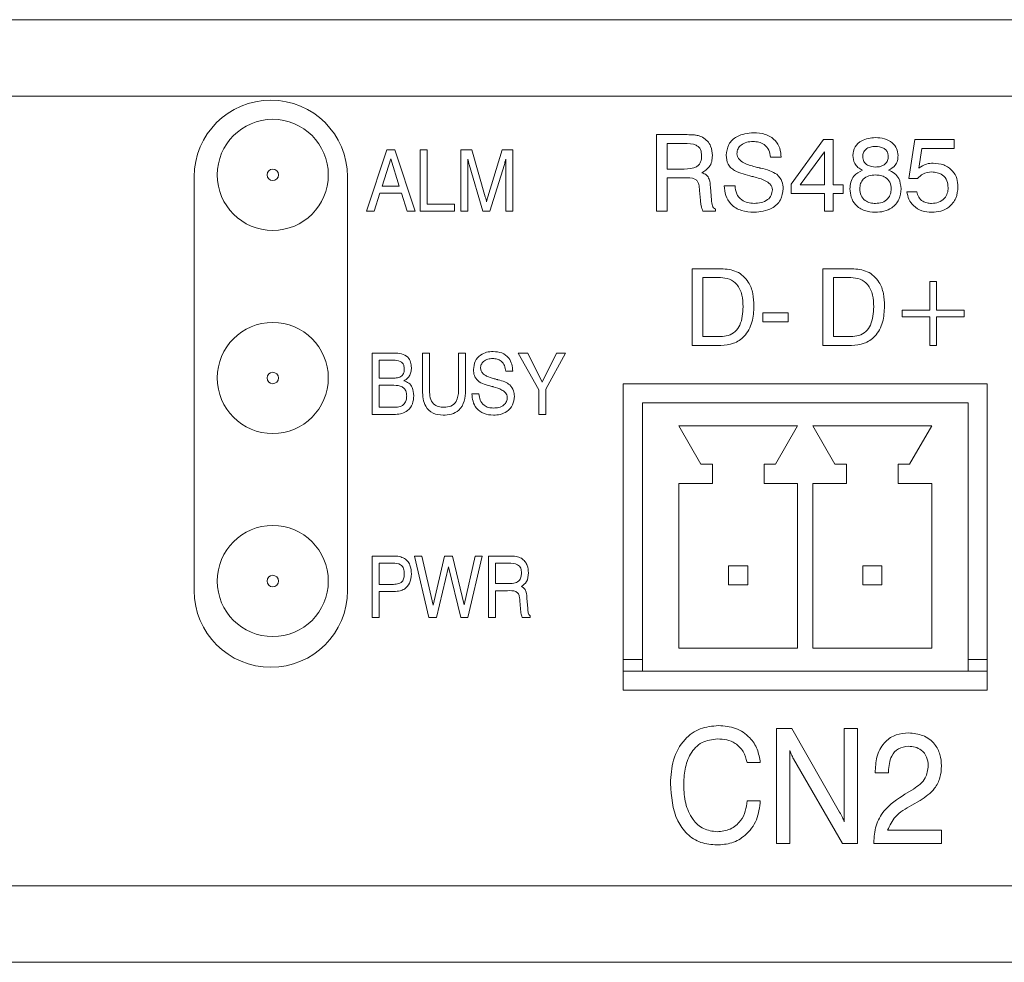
# Model space of a CAD drawing. Header units: millimetres. Extents: x 22 to 278, y 61 to 167.
# Tile 3 of 148: x 71 to 84, y 61 to 73. Entities that reach past the tile are written whole.
import ezdxf

# ---------------------------------------------------------------- set-up
doc = ezdxf.new("R2010")
doc.units = ezdxf.units.MM
doc.layers.get('0').update_dxf_attribs({"lineweight": 15})

msp = doc.modelspace()

# ---------------------------------------------------------------- linework, layer by layer
for p, q in [((122.9814, 73.3856), (60.4814, 73.3856)), ((123.9814, 72.3856), (59.4814, 72.3856)), ((79.5141, 71.8856), (79.8971, 71.8856)), ((79.5141, 70.8856), (79.5141, 71.8856)), ((79.8756, 71.7702), (79.6537, 71.7702)), ((79.6537, 71.7702), (79.6537, 71.4369)), ((81.2705, 71.2386), (81.6947, 71.8215)), ((81.6947, 71.8215), (81.8217, 71.8215)), ((81.8217, 71.8215), (81.8217, 71.2318)), ((82.8089, 71.3135), (82.8872, 71.8215)), ((82.8872, 71.8215), (83.4001, 71.8215)), ((83.4001, 71.8215), (83.4001, 71.7061)), ((75.7314, 70.8856), (75.9937, 71.6856)), ((75.9937, 71.6856), (76.1009, 71.6856)), ((76.1009, 71.6856), (76.3673, 70.8856)), ((76.4288, 71.6856), (76.5211, 71.6856)), ((76.4288, 70.8856), (76.4288, 71.6856)), ((76.5211, 71.6856), (76.5211, 70.9779)), ((76.9621, 71.6856), (77.1038, 71.6856)), ((76.9621, 70.8856), (76.9621, 71.6856)), ((77.1038, 71.6856), (77.2806, 71.0736)), ((77.3137, 71.0736), (77.5006, 71.6856)), ((77.5006, 71.6856), (77.6391, 71.6856)), ((77.6391, 71.6856), (77.6391, 70.8856)), ((81.1423, 71.5907), (81.0012, 71.5901)), ((81.7064, 71.6611), (81.3909, 71.2318)), ((81.7064, 71.2318), (81.7064, 71.6611)), ((82.9796, 71.7061), (82.9407, 71.4491)), ((83.4001, 71.7061), (82.9796, 71.7061)), ((76.0471, 71.5701), (75.935, 71.2138)), ((76.1576, 71.2138), (76.0471, 71.5701)), ((77.0544, 71.5672), (77.0544, 70.8856)), ((77.2493, 70.8856), (77.0705, 71.4972)), ((77.5294, 71.4972), (77.3416, 70.8856)), ((77.5467, 70.8856), (77.5467, 71.5672)), ((73.4814, 71.3356), (73.4814, 65.9356)), ((75.4814, 65.9356), (75.4814, 71.3356)), ((79.6537, 71.4369), (79.8756, 71.4369)), ((75.935, 71.2138), (76.1576, 71.2138)), ((79.6551, 71.3215), (79.6551, 70.8856)), ((79.8654, 71.3215), (79.6551, 71.3215)), ((80.2192, 71.1999), (80.2316, 71.032)), ((80.3987, 71.2189), (80.5397, 71.2189)), ((81.2705, 71.1164), (81.2705, 71.2386)), ((81.3909, 71.2318), (81.7064, 71.2318)), ((81.8217, 71.2318), (81.9499, 71.2318)), ((81.9499, 71.2318), (81.9499, 71.1164)), ((82.9223, 71.3135), (82.8089, 71.3135)), ((75.9051, 71.1215), (75.8288, 70.8856)), ((76.1863, 71.1215), (75.9051, 71.1215)), ((76.262, 70.8856), (76.1863, 71.1215)), ((80.09, 71.0258), (80.0782, 71.1584)), ((81.7064, 71.1164), (81.2705, 71.1164)), ((81.7064, 70.8856), (81.7064, 71.1164)), ((81.8217, 71.1164), (81.8217, 70.8856)), ((81.9499, 71.1164), (81.8217, 71.1164)), ((82.7833, 71.1412), (82.9115, 71.1412)), ((76.5211, 70.9779), (76.8801, 70.9779)), ((76.8801, 70.9779), (76.8801, 70.8856)), ((80.09, 71.0216), (80.09, 71.0258)), ((75.8288, 70.8856), (75.7314, 70.8856)), ((76.3673, 70.8856), (76.262, 70.8856)), ((76.8801, 70.8856), (76.4288, 70.8856)), ((77.0544, 70.8856), (76.9621, 70.8856)), ((77.3416, 70.8856), (77.2493, 70.8856)), ((77.6391, 70.8856), (77.5467, 70.8856)), ((79.6551, 70.8856), (79.5141, 70.8856)), ((80.2833, 70.8856), (80.1206, 70.8856)), ((80.2833, 70.9139), (80.2833, 70.8856)), ((81.8217, 70.8856), (81.7064, 70.8856)), ((79.9788, 70.1356), (80.3598, 70.1356)), ((79.9788, 69.1356), (79.9788, 70.1356)), ((81.6839, 70.1356), (82.0649, 70.1356)), ((81.6839, 69.1356), (81.6839, 70.1356)), ((80.3484, 70.0202), (80.1198, 70.0202)), ((80.1198, 70.0202), (80.1198, 69.251)), ((82.0535, 70.0202), (81.8249, 70.0202)), ((81.8249, 70.0202), (81.8249, 69.251)), ((83.0814, 69.5972), (83.0814, 69.9689)), ((83.0814, 69.9689), (83.1711, 69.9689)), ((83.1711, 69.9689), (83.1711, 69.5972)), ((80.9019, 69.5587), (81.2352, 69.5587)), ((80.9019, 69.4433), (80.9019, 69.5587)), ((81.2352, 69.5587), (81.2352, 69.4433)), ((82.7224, 69.5972), (83.0814, 69.5972)), ((82.7224, 69.5074), (82.7224, 69.5972)), ((83.1711, 69.5972), (83.5301, 69.5972)), ((83.5301, 69.5972), (83.5301, 69.5074)), ((81.2352, 69.4433), (80.9019, 69.4433)), ((83.0814, 69.5074), (82.7224, 69.5074)), ((83.0814, 69.1356), (83.0814, 69.5074)), ((83.1711, 69.5074), (83.1711, 69.1356)), ((83.5301, 69.5074), (83.1711, 69.5074)), ((80.1198, 69.251), (80.3484, 69.251)), ((81.8249, 69.251), (82.0535, 69.251)), ((75.8032, 69.0356), (76.0939, 69.0356)), ((75.8032, 68.2356), (75.8032, 69.0356)), ((76.4596, 69.0356), (76.5519, 69.0356)), ((76.4596, 68.546), (76.4596, 69.0356)), ((76.5519, 69.0356), (76.5519, 68.5449)), ((76.9314, 69.0356), (77.0237, 69.0356)), ((76.9314, 68.5449), (76.9314, 69.0356)), ((77.0237, 69.0356), (77.0237, 68.546)), ((77.7108, 69.0356), (77.8342, 69.0356)), ((77.9775, 68.5561), (77.7108, 69.0356)), ((77.8342, 69.0356), (78.023, 68.6571)), ((78.023, 68.6571), (78.2112, 69.0356)), ((78.3262, 69.0356), (78.0698, 68.5637)), ((78.2112, 69.0356), (78.3262, 69.0356)), ((80.3544, 69.1356), (79.9788, 69.1356)), ((82.0595, 69.1356), (81.6839, 69.1356)), ((83.1711, 69.1356), (83.0814, 69.1356)), ((76.0802, 68.9433), (75.8955, 68.9433)), ((75.8955, 68.9433), (75.8955, 68.7074)), ((77.6391, 68.7997), (77.5467, 68.7992)), ((75.8955, 68.7074), (76.0722, 68.7074)), ((83.8314, 68.6356), (79.0814, 68.6356)), ((79.0814, 68.6356), (79.0814, 64.6356)), ((83.8314, 64.6356), (83.8314, 68.6356)), ((76.0883, 68.6151), (75.8955, 68.6151)), ((75.8955, 68.6151), (75.8955, 68.3279)), ((77.1057, 68.5023), (77.198, 68.5023)), ((77.9775, 68.2356), (77.9775, 68.5561)), ((78.0698, 68.5637), (78.0698, 68.2356)), ((79.3314, 68.3856), (83.5814, 68.3856)), ((79.3314, 68.3856), (79.3314, 64.8856)), ((83.5814, 68.3856), (83.5814, 64.8856)), ((75.8955, 68.3279), (76.0998, 68.3279)), ((76.1089, 68.2356), (75.8032, 68.2356)), ((78.0698, 68.2356), (77.9775, 68.2356)), ((79.8064, 68.0856), (81.3564, 68.0856)), ((79.8064, 68.0856), (80.0939, 67.5856)), ((81.3564, 68.0856), (81.0689, 67.5856)), ((81.5564, 68.0856), (83.1064, 68.0856)), ((81.5564, 68.0856), (81.8439, 67.5856)), ((83.1064, 68.0856), (82.8189, 67.5856)), ((80.2439, 67.5856), (80.0939, 67.5856)), ((80.2439, 67.3356), (80.2439, 67.5856)), ((80.9189, 67.3356), (80.9189, 67.5856)), ((80.9189, 67.5856), (81.0689, 67.5856)), ((81.9939, 67.5856), (81.8439, 67.5856)), ((81.9939, 67.3356), (81.9939, 67.5856)), ((82.6689, 67.3356), (82.6689, 67.5856)), ((82.6689, 67.5856), (82.8189, 67.5856)), ((80.2439, 67.3356), (79.8064, 67.3356)), ((79.8064, 67.3356), (79.8064, 65.1856)), ((80.9189, 67.3356), (81.3564, 67.3356)), ((81.3564, 67.3356), (81.3564, 65.1856)), ((81.9939, 67.3356), (81.5564, 67.3356)), ((81.5564, 67.3356), (81.5564, 65.1856)), ((82.6689, 67.3356), (83.1064, 67.3356)), ((83.1064, 67.3356), (83.1064, 65.1856)), ((75.8032, 66.3856), (76.0682, 66.3856)), ((75.8032, 65.5856), (75.8032, 66.3856)), ((76.357, 66.3856), (76.4511, 66.3856)), ((76.5416, 65.5856), (76.357, 66.3856)), ((76.4511, 66.3856), (76.5982, 65.7459)), ((76.5982, 65.7459), (76.7501, 66.3856)), ((76.7501, 66.3856), (76.8512, 66.3856)), ((76.8512, 66.3856), (77.0057, 65.7502)), ((77.0057, 65.7502), (77.1493, 66.3856)), ((77.2391, 66.3856), (77.0544, 65.5856)), ((77.1493, 66.3856), (77.2391, 66.3856)), ((77.3211, 66.3856), (77.5953, 66.3856)), ((77.3211, 65.5856), (77.3211, 66.3856)), ((76.0727, 66.2933), (75.8955, 66.2933)), ((75.8955, 66.2933), (75.8955, 66.0164)), ((76.7999, 66.2449), (76.6442, 65.5856)), ((76.9621, 65.5856), (76.7999, 66.2449)), ((77.4124, 66.2933), (77.4124, 66.0266)), ((77.5793, 66.2933), (77.4124, 66.2933)), ((80.4564, 66.2606), (80.4564, 66.0106)), ((80.4564, 66.2606), (80.7064, 66.2606)), ((80.7064, 66.2606), (80.7064, 66.0106)), ((82.2064, 66.2606), (82.4564, 66.2606)), ((82.2064, 66.2606), (82.2064, 66.0106)), ((82.4564, 66.2606), (82.4564, 66.0106)), ((75.8955, 66.0164), (76.0652, 66.0164)), ((77.4124, 66.0266), (77.5793, 66.0266)), ((77.4134, 65.9343), (77.4134, 65.5856)), ((77.5714, 65.9343), (77.4134, 65.9343)), ((80.4564, 66.0106), (80.7064, 66.0106)), ((82.2064, 66.0106), (82.4564, 66.0106)), ((75.8955, 65.9241), (75.8955, 65.5856)), ((76.049, 65.9241), (75.8955, 65.9241)), ((77.7408, 65.6978), (77.7314, 65.8039)), ((77.8237, 65.8371), (77.8336, 65.7028)), ((77.7408, 65.6944), (77.7408, 65.6978)), ((75.8955, 65.5856), (75.8032, 65.5856)), ((76.6442, 65.5856), (76.5416, 65.5856)), ((77.0544, 65.5856), (76.9621, 65.5856)), ((77.4134, 65.5856), (77.3211, 65.5856)), ((77.8647, 65.5856), (77.7623, 65.5856)), ((77.8647, 65.6082), (77.8647, 65.5856)), ((79.8064, 65.1856), (81.3564, 65.1856)), ((81.5564, 65.1856), (83.1064, 65.1856)), ((79.0814, 65.0356), (79.3314, 65.0356)), ((83.5814, 65.0356), (83.8314, 65.0356)), ((79.0814, 64.8856), (79.3314, 64.8856)), ((79.3314, 64.8856), (83.5814, 64.8856)), ((83.5814, 64.8856), (83.8314, 64.8856)), ((79.0814, 64.6356), (83.8314, 64.6356)), ((81.0814, 64.1356), (81.2803, 64.1356)), ((81.0814, 62.6356), (81.0814, 64.1356)), ((81.2803, 64.1356), (81.9053, 63.0461)), ((81.966, 64.1356), (82.1391, 64.1356)), ((81.966, 62.9199), (81.966, 64.1356)), ((82.1391, 64.1356), (82.1391, 62.6356)), ((81.2544, 63.8514), (81.2544, 62.6356)), ((80.8698, 63.6933), (80.6967, 63.6933)), ((81.9422, 62.6356), (81.3043, 63.7405)), ((82.3698, 63.5587), (82.3698, 63.5836)), ((82.5429, 63.5587), (82.3698, 63.5587)), ((82.5429, 63.5755), (82.5429, 63.5587)), ((82.7577, 63.2786), (82.8695, 63.3456)), ((80.6967, 63.1933), (80.8698, 63.1933)), ((82.9579, 63.1975), (82.8464, 63.1356)), ((82.5309, 62.8087), (83.2352, 62.8087)), ((83.2352, 62.8087), (83.2352, 62.6356)), ((81.2544, 62.6356), (81.0814, 62.6356)), ((82.1391, 62.6356), (81.9422, 62.6356)), ((82.3506, 62.6356), (82.3506, 62.6473)), ((83.2352, 62.6356), (82.3506, 62.6356)), ((55.4814, 62.0856), (127.9814, 62.0856)), ((123.9814, 62.0856), (59.4814, 62.0856)), ((55.4814, 61.0856), (127.9814, 61.0856))]:
    msp.add_line(p, q)
for centre, radius in [((74.5064, 71.3606), 0.725), ((74.5064, 71.3606), 0.075), ((74.5064, 68.7106), 0.725), ((74.5064, 68.7106), 0.075), ((74.5064, 66.0606), 0.725), ((74.5064, 66.0606), 0.075)]:
    msp.add_circle(centre, radius)
for centre, start, end in [((74.4814, 71.3356), 0, 180), ((74.4814, 65.9356), 180, 0)]:
    msp.add_arc(centre, 1, start, end)
for points, knots in [([(79.8971, 71.8856), (79.9224, 71.8854), (79.9642, 71.885), (80.0222, 71.8806), (80.0709, 71.8711), (80.1008, 71.8576), (80.1158, 71.8508)], [0, 0, 0, 0, 0.3402006, 0.5602986, 0.7801667, 1, 1, 1, 1]), ([(80.1158, 71.8508), (80.1381, 71.836), (80.1826, 71.8065), (80.2347, 71.7234), (80.241, 71.6547), (80.2448, 71.6128)], [0, 0, 0, 0, 0.280382, 0.560589, 1, 1, 1, 1]), ([(80.4243, 71.6166), (80.4307, 71.6656), (80.4434, 71.7638), (80.5803, 71.8906), (80.7066, 71.9034), (80.7837, 71.9113)], [0, 0, 0, 0, 0.2800815, 0.5602487, 1, 1, 1, 1]), ([(80.7837, 71.9113), (80.8346, 71.908), (80.9363, 71.9016), (81.062, 71.8251), (81.1327, 71.7107), (81.1391, 71.6308), (81.1423, 71.5907)], [0, 0, 0, 0, 0.2806505, 0.5597011, 0.7794924, 1, 1, 1, 1]), ([(82.0782, 71.6136), (82.0838, 71.6531), (82.0951, 71.7322), (82.2085, 71.8309), (82.31, 71.841), (82.372, 71.8472)], [0, 0, 0, 0, 0.2796398, 0.5599649, 1, 1, 1, 1]), ([(82.372, 71.8472), (82.4116, 71.8448), (82.4906, 71.84), (82.5905, 71.7882), (82.6577, 71.7071), (82.6645, 71.6448), (82.6679, 71.6136)], [0, 0, 0, 0, 0.2808793, 0.5606272, 0.7803128, 1, 1, 1, 1]), ([(80.1038, 71.6106), (80.102, 71.6378), (80.0993, 71.6787), (80.0697, 71.7254), (80.0004, 71.7699), (79.9311, 71.7701), (79.8756, 71.7702)], [0, 0, 0, 0, 0.2499136, 0.3751179, 0.5002848, 1, 1, 1, 1]), ([(80.7751, 71.7959), (80.7475, 71.7944), (80.6923, 71.7913), (80.6213, 71.7583), (80.5725, 71.7028), (80.5677, 71.6592), (80.5653, 71.6374)], [0, 0, 0, 0, 0.2810068, 0.5608592, 0.7803651, 1, 1, 1, 1]), ([(81.0012, 71.5901), (80.9969, 71.6223), (80.9882, 71.6863), (80.9277, 71.7582), (80.8508, 71.7919), (80.8003, 71.7946), (80.7751, 71.7959)], [0, 0, 0, 0, 0.2802657, 0.5588871, 0.7790956, 1, 1, 1, 1]), ([(82.373, 71.7318), (82.3505, 71.7305), (82.3057, 71.7281), (82.2475, 71.7005), (82.2109, 71.6526), (82.2079, 71.6171), (82.2064, 71.5994)], [0, 0, 0, 0, 0.281051, 0.5604991, 0.7799093, 1, 1, 1, 1]), ([(82.5397, 71.5994), (82.5386, 71.6144), (82.5364, 71.6445), (82.5129, 71.6843), (82.4603, 71.7251), (82.409, 71.729), (82.373, 71.7318)], [0, 0, 0, 0, 0.1872321, 0.3740206, 0.5611578, 1, 1, 1, 1]), ([(79.8756, 71.4369), (79.9331, 71.438), (80.005, 71.4393), (80.0713, 71.4917), (80.0995, 71.5407), (80.1021, 71.5826), (80.1038, 71.6106)], [0, 0, 0, 0, 0.4986779, 0.6240625, 0.7495587, 1, 1, 1, 1]), ([(80.2448, 71.6128), (80.2432, 71.5866), (80.24, 71.5344), (80.1999, 71.4463), (80.1418, 71.4101), (80.1064, 71.388)], [0, 0, 0, 0, 0.28114168, 0.56176492, 1, 1, 1, 1]), ([(80.7614, 71.3413), (80.6829, 71.3602), (80.5846, 71.3837), (80.4835, 71.45), (80.434, 71.5153), (80.4282, 71.5761), (80.4243, 71.6166)], [0, 0, 0, 0, 0.5009429, 0.6261882, 0.7512681, 1, 1, 1, 1]), ([(80.5653, 71.6374), (80.5668, 71.6243), (80.5696, 71.5982), (80.5989, 71.5534), (80.6755, 71.5006), (80.7513, 71.48), (80.8019, 71.4663)], [0, 0, 0, 0, 0.1247901, 0.2498143, 0.4994931, 1, 1, 1, 1]), ([(82.2028, 71.4233), (82.1825, 71.4336), (82.1422, 71.4543), (82.088, 71.5186), (82.0819, 71.5776), (82.0782, 71.6136)], [0, 0, 0, 0, 0.2810368, 0.5613539, 1, 1, 1, 1]), ([(82.2064, 71.5994), (82.2093, 71.5766), (82.2152, 71.5311), (82.2788, 71.4723), (82.3373, 71.4663), (82.373, 71.4625)], [0, 0, 0, 0, 0.28002454, 0.56030374, 1, 1, 1, 1]), ([(82.373, 71.4625), (82.3957, 71.4639), (82.4411, 71.4668), (82.4979, 71.4979), (82.5347, 71.5457), (82.538, 71.5814), (82.5397, 71.5994)], [0, 0, 0, 0, 0.2807915, 0.5603116, 0.779949, 1, 1, 1, 1]), ([(82.6679, 71.6136), (82.6665, 71.591), (82.6638, 71.546), (82.6271, 71.4708), (82.576, 71.4413), (82.5449, 71.4233)], [0, 0, 0, 0, 0.28115157, 0.56148436, 1, 1, 1, 1]), ([(77.0705, 71.4972), (77.0668, 71.5101), (77.0603, 71.5332), (77.0562, 71.5568), (77.0544, 71.5672)], [0, 0, 0, 0, 0.5599132, 1, 1, 1, 1]), ([(77.5467, 71.5672), (77.5438, 71.554), (77.5386, 71.5306), (77.5322, 71.5074), (77.5294, 71.4972)], [0, 0, 0, 0, 0.5599771, 1, 1, 1, 1]), ([(80.8019, 71.4663), (80.812, 71.4638), (80.8299, 71.4592), (80.8479, 71.4549), (80.8558, 71.4529)], [0, 0, 0, 0, 0.5599994, 1, 1, 1, 1]), ([(80.8558, 71.4529), (80.8585, 71.4524), (80.8632, 71.4514), (80.8679, 71.4501), (80.87, 71.4495)], [0, 0, 0, 0, 0.5599395, 1, 1, 1, 1]), ([(82.9407, 71.4491), (82.972, 71.4704), (83.0281, 71.5085), (83.0953, 71.5122), (83.125, 71.5138)], [0, 0, 0, 0, 0.5587675, 1, 1, 1, 1]), ([(83.125, 71.5138), (83.1726, 71.5101), (83.2675, 71.5026), (83.3797, 71.4232), (83.442, 71.3154), (83.4473, 71.2408), (83.4499, 71.2035)], [0, 0, 0, 0, 0.2803281, 0.559443, 0.7794421, 1, 1, 1, 1]), ([(80.0782, 71.1584), (80.0756, 71.1848), (80.0717, 71.2243), (80.0544, 71.2757), (79.9917, 71.3297), (79.9216, 71.3251), (79.8654, 71.3215)], [0, 0, 0, 0, 0.25103672, 0.37642968, 0.50033253, 1, 1, 1, 1]), ([(80.1064, 71.388), (80.1278, 71.3803), (80.1705, 71.3648), (80.2129, 71.292), (80.2168, 71.2349), (80.2192, 71.1999)], [0, 0, 0, 0, 0.2800074, 0.5582758, 1, 1, 1, 1]), ([(80.7839, 71.3361), (80.7797, 71.337), (80.7722, 71.3386), (80.7647, 71.3405), (80.7614, 71.3413)], [0, 0, 0, 0, 0.5600021, 1, 1, 1, 1]), ([(81.0269, 71.1657), (81.0253, 71.1789), (81.022, 71.2054), (80.9905, 71.2496), (80.9119, 71.3013), (80.8351, 71.3222), (80.7839, 71.3361)], [0, 0, 0, 0, 0.1246741, 0.2496046, 0.4993263, 1, 1, 1, 1]), ([(80.87, 71.4495), (80.9125, 71.4399), (80.9882, 71.4227), (81.0557, 71.3847), (81.0854, 71.368)], [0, 0, 0, 0, 0.5609071, 1, 1, 1, 1]), ([(81.0854, 71.368), (81.1122, 71.338), (81.1603, 71.2843), (81.1656, 71.213), (81.1679, 71.1815)], [0, 0, 0, 0, 0.5582843, 1, 1, 1, 1]), ([(82.0397, 71.1791), (82.0417, 71.2084), (82.0456, 71.2669), (82.0937, 71.3647), (82.1614, 71.4011), (82.2028, 71.4233)], [0, 0, 0, 0, 0.2812912, 0.561761, 1, 1, 1, 1]), ([(82.3722, 71.36), (82.3434, 71.3582), (82.2859, 71.3546), (82.2139, 71.3129), (82.1729, 71.2485), (82.1696, 71.2032), (82.1679, 71.1805)], [0, 0, 0, 0, 0.280768, 0.5598348, 0.7795757, 1, 1, 1, 1]), ([(82.5782, 71.1805), (82.5751, 71.2096), (82.5691, 71.2677), (82.5097, 71.3288), (82.4403, 71.3565), (82.3949, 71.3588), (82.3722, 71.36)], [0, 0, 0, 0, 0.2795459, 0.5582759, 0.7788187, 1, 1, 1, 1]), ([(82.5449, 71.4233), (82.5714, 71.4106), (82.6242, 71.3852), (82.6938, 71.3016), (82.7016, 71.2255), (82.7064, 71.1791)], [0, 0, 0, 0, 0.2809187, 0.5611691, 1, 1, 1, 1]), ([(83.1064, 71.3984), (83.0665, 71.3939), (82.9951, 71.3859), (82.9446, 71.3356), (82.9223, 71.3135)], [0, 0, 0, 0, 0.5591829, 1, 1, 1, 1]), ([(83.3217, 71.1929), (83.319, 71.2246), (83.3136, 71.2878), (83.2553, 71.3595), (83.1806, 71.3941), (83.1312, 71.397), (83.1064, 71.3984)], [0, 0, 0, 0, 0.2800468, 0.5588924, 0.7791575, 1, 1, 1, 1]), ([(80.7877, 70.8728), (80.7326, 70.8761), (80.6229, 70.8826), (80.4858, 70.9647), (80.4123, 71.0898), (80.4032, 71.1759), (80.3987, 71.2189)], [0, 0, 0, 0, 0.2806572, 0.5594293, 0.7792976, 1, 1, 1, 1]), ([(80.5397, 71.2189), (80.5436, 71.1831), (80.5515, 71.1116), (80.6197, 71.0326), (80.7039, 70.9931), (80.76, 70.9898), (80.7881, 70.9882)], [0, 0, 0, 0, 0.27991754, 0.55883033, 0.77910284, 1, 1, 1, 1]), ([(83.4499, 71.2035), (83.4452, 71.1532), (83.4356, 71.0527), (83.3428, 70.9399), (83.2263, 70.8805), (83.1476, 70.8754), (83.1082, 70.8728)], [0, 0, 0, 0, 0.2798531, 0.5589856, 0.7792398, 1, 1, 1, 1]), ([(77.2806, 71.0736), (77.2843, 71.0615), (77.2909, 71.0398), (77.2956, 71.0176), (77.2977, 71.0079)], [0, 0, 0, 0, 0.560029, 1, 1, 1, 1]), ([(77.2977, 71.0079), (77.3002, 71.0203), (77.3045, 71.0424), (77.3109, 71.0641), (77.3137, 71.0736)], [0, 0, 0, 0, 0.5599793, 1, 1, 1, 1]), ([(81.1679, 71.1815), (81.1614, 71.1296), (81.1485, 71.0258), (81.0026, 70.8928), (80.8692, 70.8804), (80.7877, 70.8728)], [0, 0, 0, 0, 0.2800099, 0.560069, 1, 1, 1, 1]), ([(80.7881, 70.9882), (80.8194, 70.9897), (80.8819, 70.9927), (80.9634, 71.0284), (81.019, 71.0914), (81.0242, 71.1409), (81.0269, 71.1657)], [0, 0, 0, 0, 0.28112352, 0.56094863, 0.78033806, 1, 1, 1, 1]), ([(82.372, 70.8728), (82.3241, 70.8762), (82.2286, 70.8829), (82.1128, 70.9584), (82.048, 71.0664), (82.0425, 71.1415), (82.0397, 71.1791)], [0, 0, 0, 0, 0.2804857, 0.5595739, 0.7794793, 1, 1, 1, 1]), ([(82.1679, 71.1805), (82.1705, 71.1506), (82.1756, 71.0909), (82.2317, 71.0241), (82.3022, 70.992), (82.3489, 70.9895), (82.3722, 70.9882)], [0, 0, 0, 0, 0.2799955, 0.5586959, 0.7789978, 1, 1, 1, 1]), ([(82.7064, 71.1791), (82.7016, 71.1309), (82.6922, 71.0347), (82.5986, 70.9299), (82.4849, 70.879), (82.4097, 70.8749), (82.372, 70.8728)], [0, 0, 0, 0, 0.2797074, 0.5586105, 0.779038, 1, 1, 1, 1]), ([(82.3722, 70.9882), (82.4021, 70.9902), (82.4618, 70.9942), (82.5342, 71.0419), (82.5733, 71.1101), (82.5765, 71.157), (82.5782, 71.1805)], [0, 0, 0, 0, 0.280468, 0.5595619, 0.7794643, 1, 1, 1, 1]), ([(83.1082, 70.8728), (83.0644, 70.876), (82.977, 70.8823), (82.8701, 70.9475), (82.8012, 71.0393), (82.7892, 71.1072), (82.7833, 71.1412)], [0, 0, 0, 0, 0.2803378, 0.559784, 0.7797246, 1, 1, 1, 1]), ([(82.9115, 71.1412), (82.9179, 71.1165), (82.9308, 71.067), (82.9842, 71.0164), (83.0452, 70.9917), (83.0851, 70.9893), (83.105, 70.9882)], [0, 0, 0, 0, 0.2796828, 0.5589423, 0.7792775, 1, 1, 1, 1]), ([(83.105, 70.9882), (83.1365, 70.9906), (83.1995, 70.9955), (83.2739, 71.0478), (83.3163, 71.1187), (83.3199, 71.1682), (83.3217, 71.1929)], [0, 0, 0, 0, 0.28028037, 0.55952786, 0.77947268, 1, 1, 1, 1]), ([(80.1206, 70.8856), (80.1115, 70.9102), (80.0953, 70.9542), (80.0916, 71.001), (80.09, 71.0216)], [0, 0, 0, 0, 0.5584111, 1, 1, 1, 1]), ([(80.2316, 71.032), (80.2338, 71.0067), (80.2368, 70.9715), (80.2577, 70.9299), (80.2748, 70.9192), (80.2833, 70.9139)], [0, 0, 0, 0, 0.5606769, 0.7806542, 1, 1, 1, 1]), ([(80.3598, 70.1356), (80.4294, 70.13), (80.568, 70.1188), (80.7187, 69.9806), (80.7792, 69.8123), (80.784, 69.7043), (80.7865, 69.6502)], [0, 0, 0, 0, 0.2800467, 0.5581152, 0.7787196, 1, 1, 1, 1]), ([(82.0649, 70.1356), (82.1345, 70.13), (82.2732, 70.1188), (82.4238, 69.9806), (82.4843, 69.8123), (82.4892, 69.7043), (82.4916, 69.6502)], [0, 0, 0, 0, 0.2800467, 0.5581152, 0.7787196, 1, 1, 1, 1]), ([(80.6455, 69.64), (80.6431, 69.6912), (80.6385, 69.7932), (80.5799, 69.9281), (80.4697, 70.0107), (80.3889, 70.017), (80.3484, 70.0202)], [0, 0, 0, 0, 0.2811769, 0.5605901, 0.7797941, 1, 1, 1, 1]), ([(82.3506, 69.64), (82.3483, 69.6912), (82.3437, 69.7932), (82.285, 69.9281), (82.1749, 70.0107), (82.094, 70.017), (82.0535, 70.0202)], [0, 0, 0, 0, 0.2811769, 0.5605901, 0.7797941, 1, 1, 1, 1]), ([(80.3484, 69.251), (80.3832, 69.2533), (80.4527, 69.2579), (80.5463, 69.3112), (80.6343, 69.4383), (80.6409, 69.5569), (80.6455, 69.64)], [0, 0, 0, 0, 0.1872317, 0.3737734, 0.560603, 1, 1, 1, 1]), ([(80.7865, 69.6502), (80.7827, 69.579), (80.775, 69.4369), (80.6799, 69.2549), (80.5228, 69.1485), (80.4106, 69.1399), (80.3544, 69.1356)], [0, 0, 0, 0, 0.2809357, 0.5601478, 0.7796631, 1, 1, 1, 1]), ([(82.0535, 69.251), (82.0883, 69.2533), (82.1578, 69.2579), (82.2514, 69.3112), (82.3394, 69.4383), (82.346, 69.5569), (82.3506, 69.64)], [0, 0, 0, 0, 0.1872317, 0.3737734, 0.560603, 1, 1, 1, 1]), ([(82.4916, 69.6502), (82.4878, 69.579), (82.4802, 69.4369), (82.3851, 69.2549), (82.2279, 69.1485), (82.1157, 69.1399), (82.0595, 69.1356)], [0, 0, 0, 0, 0.28093574, 0.56014783, 0.77966308, 1, 1, 1, 1]), ([(76.0939, 69.0356), (76.1252, 69.0342), (76.1876, 69.0314), (76.2695, 68.9908), (76.3115, 68.9182), (76.3145, 68.869), (76.316, 68.8443)], [0, 0, 0, 0, 0.28115384, 0.55984102, 0.77930631, 1, 1, 1, 1]), ([(77.1262, 68.8204), (77.13, 68.8573), (77.1375, 68.9312), (77.2094, 69.0114), (77.2963, 69.051), (77.3541, 69.0544), (77.383, 69.0561)], [0, 0, 0, 0, 0.2796611, 0.5586527, 0.7790425, 1, 1, 1, 1]), ([(77.383, 69.0561), (77.4215, 69.0531), (77.4983, 69.0472), (77.588, 68.9799), (77.6328, 68.89), (77.637, 68.8298), (77.6391, 68.7997)], [0, 0, 0, 0, 0.2802849, 0.5590233, 0.7791608, 1, 1, 1, 1]), ([(76.2237, 68.8282), (76.2229, 68.8414), (76.2215, 68.8676), (76.2039, 68.9042), (76.1568, 68.9395), (76.1118, 68.9417), (76.0802, 68.9433)], [0, 0, 0, 0, 0.18742952, 0.37414963, 0.56072793, 1, 1, 1, 1]), ([(77.3766, 68.9638), (77.3552, 68.9626), (77.3127, 68.9601), (77.2585, 68.9322), (77.2235, 68.8875), (77.2202, 68.8539), (77.2185, 68.8371)], [0, 0, 0, 0, 0.28084421, 0.56046922, 0.78006977, 1, 1, 1, 1]), ([(77.5467, 68.7992), (77.5436, 68.8241), (77.5374, 68.8736), (77.494, 68.9318), (77.4352, 68.9605), (77.3961, 68.9627), (77.3766, 68.9638)], [0, 0, 0, 0, 0.2805086, 0.559195, 0.7792639, 1, 1, 1, 1]), ([(76.0722, 68.7074), (76.0929, 68.7082), (76.1342, 68.7098), (76.1905, 68.7318), (76.2208, 68.7791), (76.2227, 68.8118), (76.2237, 68.8282)], [0, 0, 0, 0, 0.28136168, 0.56039043, 0.77937995, 1, 1, 1, 1]), ([(76.316, 68.8443), (76.315, 68.8248), (76.313, 68.7858), (76.2914, 68.735), (76.2584, 68.6964), (76.2315, 68.6816), (76.2181, 68.6742)], [0, 0, 0, 0, 0.2802364, 0.5599328, 0.7799395, 1, 1, 1, 1]), ([(77.3663, 68.6002), (77.2985, 68.6162), (77.2041, 68.6384), (77.1308, 68.7407), (77.1277, 68.7938), (77.1262, 68.8204)], [0, 0, 0, 0, 0.56031113, 0.77938424, 1, 1, 1, 1]), ([(77.2185, 68.8371), (77.2208, 68.822), (77.2254, 68.7919), (77.2583, 68.7585), (77.3135, 68.7239), (77.3623, 68.71), (77.3966, 68.7002)], [0, 0, 0, 0, 0.1854711, 0.371855, 0.5590139, 1, 1, 1, 1]), ([(76.2181, 68.6742), (76.2406, 68.6661), (76.2858, 68.6497), (76.3381, 68.5773), (76.3435, 68.5159), (76.3467, 68.4784)], [0, 0, 0, 0, 0.2798056, 0.5599616, 1, 1, 1, 1]), ([(77.3966, 68.7002), (77.4041, 68.6982), (77.4176, 68.6945), (77.4312, 68.691), (77.4371, 68.6895)], [0, 0, 0, 0, 0.5600008, 1, 1, 1, 1]), ([(77.4371, 68.6895), (77.4391, 68.689), (77.4425, 68.6882), (77.4459, 68.6872), (77.4474, 68.6867)], [0, 0, 0, 0, 0.5599382, 1, 1, 1, 1]), ([(77.4474, 68.6867), (77.478, 68.6789), (77.5325, 68.6649), (77.5799, 68.6347), (77.6008, 68.6215)], [0, 0, 0, 0, 0.5610056, 1, 1, 1, 1]), ([(76.2544, 68.476), (76.2537, 68.4915), (76.2522, 68.5226), (76.2334, 68.5666), (76.1793, 68.6109), (76.1258, 68.6134), (76.0883, 68.6151)], [0, 0, 0, 0, 0.1876324, 0.3745009, 0.5609381, 1, 1, 1, 1]), ([(76.7296, 68.2254), (76.6842, 68.2288), (76.5938, 68.2356), (76.47, 68.3564), (76.4635, 68.474), (76.4596, 68.546)], [0, 0, 0, 0, 0.2809952, 0.5595846, 1, 1, 1, 1]), ([(76.5519, 68.5449), (76.5531, 68.514), (76.5557, 68.4526), (76.5951, 68.3707), (76.6683, 68.3319), (76.7168, 68.3292), (76.7411, 68.3279)], [0, 0, 0, 0, 0.2812374, 0.5597761, 0.779189, 1, 1, 1, 1]), ([(77.0237, 68.546), (77.0213, 68.4995), (77.0166, 68.4067), (76.9486, 68.2888), (76.8391, 68.2316), (76.7662, 68.2274), (76.7296, 68.2254)], [0, 0, 0, 0, 0.2809242, 0.5594641, 0.7792013, 1, 1, 1, 1]), ([(76.7411, 68.3279), (76.7724, 68.3299), (76.8346, 68.3339), (76.9236, 68.4134), (76.9284, 68.495), (76.9314, 68.5449)], [0, 0, 0, 0, 0.281432, 0.5599639, 1, 1, 1, 1]), ([(77.3858, 68.2254), (77.344, 68.2283), (77.2606, 68.2342), (77.1622, 68.3065), (77.1149, 68.4046), (77.1088, 68.4697), (77.1057, 68.5023)], [0, 0, 0, 0, 0.2803616, 0.5588146, 0.7790267, 1, 1, 1, 1]), ([(77.198, 68.5023), (77.2008, 68.4744), (77.2064, 68.4188), (77.2562, 68.3551), (77.3208, 68.3218), (77.3645, 68.319), (77.3863, 68.3177)], [0, 0, 0, 0, 0.2801555, 0.5591235, 0.7792075, 1, 1, 1, 1]), ([(77.3833, 68.596), (77.3801, 68.5967), (77.3744, 68.598), (77.3688, 68.5995), (77.3663, 68.6002)], [0, 0, 0, 0, 0.560004, 1, 1, 1, 1]), ([(77.5673, 68.4597), (77.5662, 68.4699), (77.564, 68.4904), (77.5411, 68.5254), (77.4819, 68.5677), (77.4227, 68.5847), (77.3833, 68.596)], [0, 0, 0, 0, 0.1247925, 0.2498202, 0.4994688, 1, 1, 1, 1]), ([(77.6008, 68.6215), (77.6201, 68.5968), (77.6549, 68.5527), (77.6581, 68.4969), (77.6596, 68.4723)], [0, 0, 0, 0, 0.5582152, 1, 1, 1, 1]), ([(76.0998, 68.3279), (76.1227, 68.3292), (76.1685, 68.3316), (76.225, 68.3678), (76.2516, 68.4221), (76.2535, 68.458), (76.2544, 68.476)], [0, 0, 0, 0, 0.2807924, 0.5591563, 0.7791011, 1, 1, 1, 1]), ([(76.3467, 68.4784), (76.3439, 68.4423), (76.3383, 68.3703), (76.277, 68.2855), (76.1937, 68.2411), (76.1372, 68.2374), (76.1089, 68.2356)], [0, 0, 0, 0, 0.280285, 0.5592301, 0.7792606, 1, 1, 1, 1]), ([(77.6596, 68.4723), (77.6557, 68.4331), (77.6479, 68.3548), (77.5706, 68.2703), (77.4776, 68.2304), (77.4165, 68.227), (77.3858, 68.2254)], [0, 0, 0, 0, 0.279688, 0.5585555, 0.7789685, 1, 1, 1, 1]), ([(77.3863, 68.3177), (77.4106, 68.3189), (77.459, 68.3214), (77.5214, 68.3515), (77.562, 68.4021), (77.5655, 68.4405), (77.5673, 68.4597)], [0, 0, 0, 0, 0.2809562, 0.5605501, 0.7800501, 1, 1, 1, 1]), ([(76.0682, 66.3856), (76.099, 66.3861), (76.1537, 66.387), (76.2037, 66.365), (76.2256, 66.3553)], [0, 0, 0, 0, 0.5611687, 1, 1, 1, 1]), ([(76.2256, 66.3553), (76.2425, 66.3419), (76.2763, 66.3151), (76.3096, 66.2436), (76.3136, 66.1885), (76.316, 66.1548)], [0, 0, 0, 0, 0.2796366, 0.5598829, 1, 1, 1, 1]), ([(77.5953, 66.3856), (77.6258, 66.3863), (77.68, 66.3875), (77.73, 66.3668), (77.7519, 66.3577)], [0, 0, 0, 0, 0.5613195, 1, 1, 1, 1]), ([(77.7519, 66.3577), (77.7685, 66.3452), (77.8017, 66.3202), (77.8375, 66.2531), (77.8416, 66.1999), (77.8442, 66.1673)], [0, 0, 0, 0, 0.27998993, 0.5601378, 1, 1, 1, 1]), ([(76.2237, 66.1556), (76.2229, 66.178), (76.2214, 66.2224), (76.1684, 66.2903), (76.1091, 66.2921), (76.0727, 66.2933)], [0, 0, 0, 0, 0.2821775, 0.559674, 1, 1, 1, 1]), ([(77.7519, 66.1656), (77.7507, 66.1866), (77.7489, 66.2182), (77.7279, 66.2553), (77.6765, 66.293), (77.6225, 66.2932), (77.5793, 66.2933)], [0, 0, 0, 0, 0.250329, 0.3756742, 0.5008586, 1, 1, 1, 1]), ([(76.0652, 66.0164), (76.088, 66.017), (76.1334, 66.0183), (76.1969, 66.0446), (76.2215, 66.1018), (76.2229, 66.1376), (76.2237, 66.1556)], [0, 0, 0, 0, 0.2816128, 0.5593807, 0.7788149, 1, 1, 1, 1]), ([(76.316, 66.1548), (76.3124, 66.1109), (76.3061, 66.0325), (76.2493, 65.9793), (76.2243, 65.956)], [0, 0, 0, 0, 0.5605038, 1, 1, 1, 1]), ([(77.5793, 66.0266), (77.6031, 66.0274), (77.6506, 66.0289), (77.7174, 66.052), (77.7493, 66.1091), (77.751, 66.1467), (77.7519, 66.1656)], [0, 0, 0, 0, 0.2815544, 0.5602397, 0.7791418, 1, 1, 1, 1]), ([(77.8442, 66.1673), (77.8409, 66.1262), (77.8351, 66.0529), (77.7784, 66.0075), (77.7535, 65.9875)], [0, 0, 0, 0, 0.56050093, 1, 1, 1, 1]), ([(76.2243, 65.956), (76.2059, 65.9466), (76.1756, 65.9312), (76.1285, 65.9263), (76.0888, 65.9243), (76.0623, 65.9242), (76.049, 65.9241)], [0, 0, 0, 0, 0.338886, 0.559166, 0.7795644, 1, 1, 1, 1]), ([(77.7314, 65.8039), (77.73, 65.819), (77.7272, 65.8492), (77.7179, 65.8958), (77.6614, 65.939), (77.6087, 65.9363), (77.5714, 65.9343)], [0, 0, 0, 0, 0.1880101, 0.3755428, 0.5584874, 1, 1, 1, 1]), ([(77.7535, 65.9875), (77.7685, 65.9797), (77.7987, 65.9639), (77.8195, 65.905), (77.8221, 65.8629), (77.8237, 65.8371)], [0, 0, 0, 0, 0.2784929, 0.5578648, 1, 1, 1, 1]), ([(77.7623, 65.5856), (77.7559, 65.6054), (77.7445, 65.6409), (77.7419, 65.678), (77.7408, 65.6944)], [0, 0, 0, 0, 0.5587314, 1, 1, 1, 1]), ([(77.8336, 65.7028), (77.8349, 65.6836), (77.8367, 65.657), (77.8474, 65.6234), (77.859, 65.6132), (77.8647, 65.6082)], [0, 0, 0, 0, 0.5609963, 0.7812031, 1, 1, 1, 1]), ([(79.6967, 63.4184), (79.7029, 63.5221), (79.7152, 63.7291), (79.856, 63.991), (80.0794, 64.1526), (80.2427, 64.1669), (80.3244, 64.1741)], [0, 0, 0, 0, 0.2808116, 0.5602862, 0.7798963, 1, 1, 1, 1]), ([(80.3244, 64.1741), (80.4001, 64.1681), (80.5512, 64.1562), (80.7322, 64.0346), (80.8398, 63.8691), (80.8598, 63.7519), (80.8698, 63.6933)], [0, 0, 0, 0, 0.2801497, 0.5593835, 0.7794726, 1, 1, 1, 1]), ([(80.3139, 64.001), (80.2423, 63.9929), (80.1346, 63.9808), (80.0215, 63.8909), (79.9362, 63.7773), (79.8782, 63.6054), (79.8726, 63.4639), (79.8698, 63.3931)], [0, 0, 0, 0, 0.2485502, 0.3737852, 0.4991207, 0.7492031, 1, 1, 1, 1]), ([(80.6967, 63.6933), (80.6839, 63.7426), (80.6582, 63.8409), (80.5549, 63.9449), (80.4331, 63.9948), (80.3537, 63.9989), (80.3139, 64.001)], [0, 0, 0, 0, 0.2799982, 0.5590156, 0.7792744, 1, 1, 1, 1]), ([(82.3698, 63.5836), (82.3743, 63.6534), (82.3832, 63.7925), (82.4854, 63.9657), (82.6407, 64.0654), (82.7503, 64.0737), (82.8052, 64.0779)], [0, 0, 0, 0, 0.28067033, 0.55980753, 0.77956826, 1, 1, 1, 1]), ([(82.8052, 64.0779), (82.8694, 64.0724), (82.9976, 64.0614), (83.1453, 63.9484), (83.2248, 63.8011), (83.2317, 63.7006), (83.2352, 63.6503)], [0, 0, 0, 0, 0.2801246, 0.5592113, 0.7793454, 1, 1, 1, 1]), ([(82.801, 63.9048), (82.7565, 63.8993), (82.6674, 63.8882), (82.5571, 63.7595), (82.5483, 63.6453), (82.5429, 63.5755)], [0, 0, 0, 0, 0.2797909, 0.5594707, 1, 1, 1, 1]), ([(83.0621, 63.6518), (83.0586, 63.6904), (83.0515, 63.7673), (82.9814, 63.8547), (82.8915, 63.8993), (82.8312, 63.903), (82.801, 63.9048)], [0, 0, 0, 0, 0.279934, 0.5589234, 0.7792045, 1, 1, 1, 1]), ([(81.3043, 63.7405), (81.2937, 63.7606), (81.2747, 63.7965), (81.2606, 63.8346), (81.2544, 63.8514)], [0, 0, 0, 0, 0.55996264, 1, 1, 1, 1]), ([(82.8695, 63.3456), (82.9301, 63.3885), (83.0382, 63.4651), (83.0548, 63.5948), (83.0621, 63.6518)], [0, 0, 0, 0, 0.55993983, 1, 1, 1, 1]), ([(83.2352, 63.6503), (83.2317, 63.5981), (83.2246, 63.4936), (83.1376, 63.3219), (83.026, 63.2447), (82.9579, 63.1975)], [0, 0, 0, 0, 0.2805434, 0.560624, 1, 1, 1, 1]), ([(80.3016, 62.6164), (80.2308, 62.6222), (80.0892, 62.6337), (79.906, 62.7531), (79.7269, 63.009), (79.7092, 63.2496), (79.6967, 63.4184)], [0, 0, 0, 0, 0.187045, 0.3736855, 0.5608383, 1, 1, 1, 1]), ([(79.8698, 63.3931), (79.8739, 63.3151), (79.882, 63.1593), (79.9705, 62.9574), (80.1211, 62.812), (80.2445, 62.797), (80.3061, 62.7895)], [0, 0, 0, 0, 0.2810713, 0.5610802, 0.7806543, 1, 1, 1, 1]), ([(82.3506, 62.6473), (82.3552, 62.7217), (82.3644, 62.8702), (82.4995, 63.1082), (82.6597, 63.214), (82.7577, 63.2786)], [0, 0, 0, 0, 0.2803213, 0.5596866, 1, 1, 1, 1]), ([(80.8698, 63.1933), (80.8597, 63.1087), (80.8394, 62.9397), (80.6942, 62.7427), (80.5017, 62.631), (80.3683, 62.6213), (80.3016, 62.6164)], [0, 0, 0, 0, 0.2802903, 0.5595056, 0.7795158, 1, 1, 1, 1]), ([(80.3061, 62.7895), (80.3651, 62.7955), (80.4831, 62.8077), (80.6126, 62.9198), (80.6825, 63.0554), (80.692, 63.1473), (80.6967, 63.1933)], [0, 0, 0, 0, 0.27967353, 0.55890153, 0.77920191, 1, 1, 1, 1]), ([(82.8464, 63.1356), (82.7682, 63.0918), (82.6291, 63.0139), (82.5608, 62.8712), (82.5309, 62.8087)], [0, 0, 0, 0, 0.5622755, 1, 1, 1, 1]), ([(81.9053, 63.0461), (81.9183, 63.0233), (81.9414, 62.9826), (81.9585, 62.939), (81.966, 62.9199)], [0, 0, 0, 0, 0.5601228, 1, 1, 1, 1])]:
    msp.add_open_spline(points, degree=3, knots=knots)

doc.saveas('drawing.dxf')
